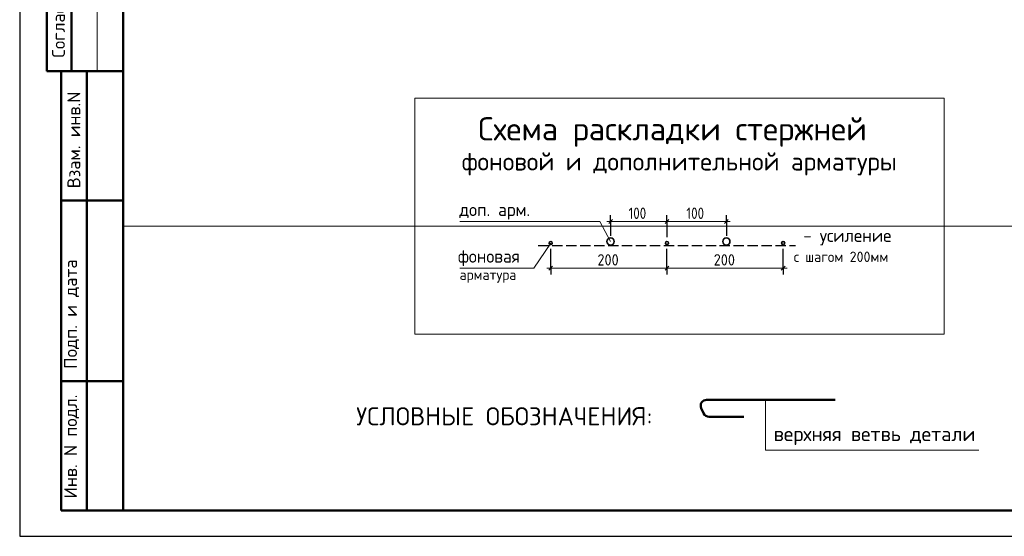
# Model space of a CAD drawing. Header units: millimetres. Extents: x 0 to 42000, y 0 to 29700.
# Tile 1 of 7: x 0 to 19055, y 0 to 9998. Entities that reach past the tile are written whole.
import ezdxf

# ---------------------------------------------------------------- set-up
doc = ezdxf.new("R2010")
doc.units = ezdxf.units.MM
doc.linetypes.add('______2', pattern=[270, 200, -70])
for name, color, linetype, lineweight in [('Standard', 7, 'Continuous', 25), ('ЖБ Перекрытие верхний уровень', 8, 'Continuous', 50), ('Размерная линия_ общее', 7, 'Continuous', 13)]:
    doc.layers.add(name, color=color, linetype=linetype, lineweight=lineweight)
doc.styles.add('ISOCPEUR', font='txt')

msp = doc.modelspace()

# ---------------------------------------------------------------- linework, layer by layer
at = {"layer": 'Standard', "color": 7, "linetype": 'Continuous', "lineweight": 25, "transparency": 33554687}
msp.add_line((2000, 29200), (2000, 1058), dxfattribs=at)
at = {"layer": 'Standard', "color": 7, "linetype": 'Continuous', "lineweight": 50, "transparency": 33554687}
for p, q in [((527, 15500), (527, 9000)), ((527, 15500), (527, 9000)), ((1000, 15500), (1000, 9000)), ((0, 9000), (6, 9000)), ((527, 9000), (2000, 9000)), ((800, 500), (800, 9000)), ((800, 500), (800, 9000)), ((1300, 500), (1300, 9000)), ((800, 6500), (2000, 6500)), ((800, 3000), (2000, 3000)), ((13190, 2481), (13236, 2380)), ((15781, 2639), (13291, 2639)), ((13344, 2311), (14012, 2311)), ((2000, 500), (800, 500))]:
    msp.add_line(p, q, dxfattribs=at)
at = {"layer": 'Standard', "color": 7, "linetype": 'Continuous', "lineweight": 13, "transparency": 33554687}
msp.add_line((1500, 15500), (1500, 9000), dxfattribs=at)
at = {"layer": 'Standard', "color": 8, "linetype": '______2', "lineweight": -3, "true_color": 0x737373, "transparency": 33554687}
msp.add_line((10036, 5630), (15016, 5630), dxfattribs=at)
at = {"layer": 'Standard', "color": 7, "linetype": 'Continuous', "lineweight": 25, "transparency": 33554687}
msp.add_lwpolyline([(0, 0), (42000, 0), (42000, 29700), (0, 29700), (0, 0)], close=True, dxfattribs=at)
at = {"layer": 'Standard', "color": 7, "linetype": 'Continuous', "lineweight": 50, "transparency": 33554687}
msp.add_lwpolyline([(2000, 29200), (41500, 29200), (41500, 500), (2000, 500), (2000, 29200)], close=True, dxfattribs=at)
at = {"layer": 'Standard', "color": 7, "linetype": 'Continuous', "lineweight": 13, "transparency": 33554687}
for points in [[(41500, 29200), (2000, 29200), (2000, 6000), (41500, 6000), (41500, 29200)], [(17889, 8477), (7649, 8477), (7649, 3910), (17889, 3910), (17889, 8477)], [(8516, 6092), (11229, 6092), (11436, 5705)], [(8516, 5190), (9951, 5190), (10276, 5675)], [(18564, 1667), (14431, 1667), (14431, 2639)]]:
    msp.add_lwpolyline(points, dxfattribs=at)
at = {"layer": 'Standard', "color": 7, "linetype": 'Continuous', "lineweight": 50, "transparency": 33554687}
for centre, radius, start, end in [((13291, 2527), 112, 90, 204.7646), ((13344, 2430), 119, 204.7646, 270)]:
    msp.add_arc(centre, radius, start, end, dxfattribs=at)
at = {"layer": 'ЖБ Перекрытие верхний уровень', "color": 7, "linetype": 'Continuous', "lineweight": 35, "transparency": 33554687}
for centre, radius in [((11436, 5705), 70), ((13676, 5705), 70), ((10276, 5675), 30), ((12526, 5675), 30), ((14776, 5675), 30)]:
    msp.add_circle(centre, radius, dxfattribs=at)
at = {"layer": 'Размерная линия_ общее', "color": 7, "linetype": 'Continuous', "lineweight": 25, "transparency": 33554687}
for p, q in [((11399, 6054), (11474, 6129)), ((12489, 6054), (12564, 6129)), ((13639, 6054), (13714, 6129)), ((10239, 5153), (10314, 5228)), ((12489, 5153), (12564, 5228)), ((14739, 5153), (14814, 5228))]:
    msp.add_line(p, q, dxfattribs=at)
at = {"layer": 'Размерная линия_ общее', "color": 253, "linetype": 'Continuous', "lineweight": -3, "true_color": 0xa0a0a0, "transparency": 33554687}
for p, q in [((11436, 6092), (11436, 6217)), ((12526, 6092), (12526, 6217)), ((13676, 6092), (13676, 6217)), ((11436, 6092), (11436, 5967)), ((11436, 6092), (11436, 5817)), ((12526, 6092), (12526, 5967)), ((12526, 6092), (12526, 5787)), ((13676, 6092), (13676, 5967)), ((13676, 6092), (13676, 5817)), ((10276, 5190), (10276, 5562)), ((14776, 5190), (14776, 5562)), ((10276, 5190), (10276, 5315)), ((10276, 5190), (10276, 5065)), ((12526, 5190), (12526, 5315)), ((12526, 5190), (12526, 5065)), ((14776, 5190), (14776, 5315)), ((14776, 5190), (14776, 5065))]:
    msp.add_line(p, q, dxfattribs=at)
at = {"layer": 'Размерная линия_ общее', "color": 7, "linetype": 'Continuous', "lineweight": 13, "transparency": 33554687}
for p, q in [((11436, 6092), (11361, 6092)), ((11436, 6092), (12526, 6092)), ((12526, 6092), (13676, 6092)), ((13676, 6092), (13751, 6092)), ((10276, 5190), (10201, 5190)), ((10276, 5190), (12526, 5190)), ((12526, 5190), (14776, 5190)), ((14776, 5190), (14851, 5190))]:
    msp.add_line(p, q, dxfattribs=at)
at = {"layer": 'Размерная линия_ общее', "color": 253, "linetype": 'Continuous', "lineweight": -3, "true_color": 0xa0a0a0, "transparency": 33554687}
msp.add_lwpolyline([(12526, 5190), (12526, 5207), (12526, 5207), (12526, 5562)], dxfattribs=at)

# ---------------------------------------------------------------- texts
at = {"layer": 'Standard', "color": 7, "linetype": 'Continuous', "lineweight": 50, "transparency": 33554687, "char_height": 250, "attachment_point": 7, "rotation": 90, "style": 'ISOCPEUR'}
for s, insert, width in [('\\A1;{\\fISOCPEUR|i0|b0;\\H250.000000;\\W1.000000;\\C7;Согласовано}\\P', (875, 9261), 2071.88), ('\\A1;{\\fISOCPEUR|i0|b0;\\H250.000000;\\W1.000000;\\C7;Взам. инв.N}\\P', (1173, 6736), 1909.1), ('\\A1;{\\fISOCPEUR|i0|b0;\\H250.000000;\\W1.000000;\\C7;Подп. и дата}\\P', (1149, 3242), 2197.06), ('\\A1;{\\fISOCPEUR|i0|b0;\\H250.000000;\\W1.000000;\\C7;Инв. N подл.}\\P', (1149, 734), 2021.79)]:
    msp.add_mtext(s, dxfattribs=dict(at, insert=insert, width=width))
at = {"layer": 'Standard', "color": 7, "linetype": 'Continuous', "lineweight": 50, "transparency": 33554687, "attachment_point": 7, "style": 'ISOCPEUR'}
for s, insert, char_height, width in [('\\W0.99;Схема раскладки стержней', (8873, 7538), 450, 7958.29), ('\\W0.99;фоновой и дополнительной арматуры', (8555, 6984), 350, 8498.44)]:
    msp.add_mtext(s, dxfattribs=dict(at, insert=insert, char_height=char_height, width=width))
at = {"layer": 'Standard', "color": 7, "linetype": 'Continuous', "lineweight": 25, "transparency": 33554687, "attachment_point": 7, "style": 'ISOCPEUR'}
for s, insert, char_height, width in [('\\W0.96;доп. арм.', (8506, 6129), 250, 1519.73), ('\\W0.97;- усиление', (15164, 5629), 250, 1820.33), ('\\W0.96;фоновая', (8481, 5228), 250, 1419.46), ('\\W0.98;с шагом 200мм', (14981, 5309), 200, 1977.1), ('\\W0.97;арматура', (8512, 4908), 200, 1336.15), ('\\A1;{\\fISOCPEUR|i0|b0;\\H350.000000;\\W1.000000;\\C7;УСЛОВНЫЕ ОБОЗНАЧЕНИЯ:}\\P', (6512, 2147), 350, 5755.33), ('\\A1;{\\fISOCPEUR|i0|b0;\\H279.999995;\\W1.000000;\\C7;верхняя ветвь детали}\\P', (14592, 1766), 280, 4142.07)]:
    msp.add_mtext(s, dxfattribs=dict(at, insert=insert, char_height=char_height, width=width))
at = {"layer": 'Размерная линия_ общее', "color": 7, "linetype": 'Continuous', "lineweight": 25, "transparency": 33554687, "char_height": 220, "attachment_point": 7, "style": 'ISOCPEUR'}
for s, insert, width in [('\\W0.83;100', (11783, 6142), 508.57), ('\\W0.83;100', (12903, 6142), 508.57), ('\\W0.91;200', (11181, 5240), 561.99), ('\\W0.91;200', (13431, 5240), 562)]:
    msp.add_mtext(s, dxfattribs=dict(at, insert=insert, width=width))

doc.saveas('drawing.dxf')
